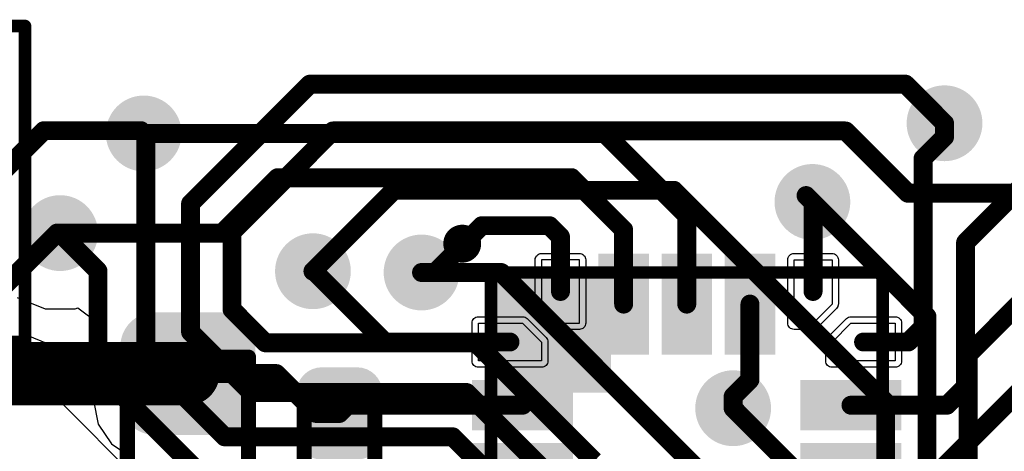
# Model space of a CAD drawing. Header units: inches. Extents: x 0.3 to 40.7, y 0 to 25.4.
# Tile 11 of 15: x 25.5 to 33.3, y 22 to 25.4. Entities that reach past the tile are written whole.
import ezdxf

# ---------------------------------------------------------------- set-up
doc = ezdxf.new("R2010")
doc.units = ezdxf.units.IN
for name, color, linetype in [('BOTTOM', 5, 'Continuous'), ('TOP', 1, 'Continuous'), ('Top Assembly', 56, 'Continuous'), ('Top Overlay', 2, 'Continuous'), ('Top Solder', 216, 'Continuous'), ('Via Holes', 16, 'Continuous')]:
    doc.layers.add(name, color=color, linetype=linetype)

# ---------------------------------------------------------------- blocks, each defined once
blk = doc.blocks.new('CAP_0603_2927')
at = {"layer": 'TOP'}
h = blk.add_hatch(color=1, dxfattribs=at)
edge = h.paths.add_edge_path()
edge.add_arc((-0.5369, -0.2631), 0.2219, 270, 360)
edge.add_line((-0.315, -0.2631), (-0.315, 0.2631))
edge.add_arc((-0.5369, 0.2631), 0.2219, 0, 90)
edge.add_line((-0.5369, 0.485), (-0.9632, 0.485))
edge.add_arc((-0.9632, 0.2631), 0.2219, 90, 180)
edge.add_line((-1.185, 0.2631), (-1.185, -0.2631))
edge.add_arc((-0.9632, -0.2631), 0.2219, 180, 270)
edge.add_line((-0.9632, -0.485), (-0.5369, -0.485))
h = blk.add_hatch(color=1, dxfattribs=at)
edge = h.paths.add_edge_path()
edge.add_arc((0.5369, 0.2631), 0.2219, 90, 180)
edge.add_line((0.315, 0.2631), (0.315, -0.2631))
edge.add_arc((0.5369, -0.2631), 0.2219, 180, 270)
edge.add_line((0.5369, -0.485), (0.9632, -0.485))
edge.add_arc((0.9632, -0.2631), 0.2219, 270, 360)
edge.add_line((1.185, -0.2631), (1.185, 0.2631))
edge.add_arc((0.9632, 0.2631), 0.2219, 0, 90)
edge.add_line((0.9632, 0.485), (0.5369, 0.485))
at = {"layer": 'Top Solder'}
h = blk.add_hatch(color=216, dxfattribs=at)
edge = h.paths.add_edge_path()
edge.add_arc((-0.5369, -0.2631), 0.2719, 270, 360)
edge.add_line((-0.265, -0.2631), (-0.265, 0.2631))
edge.add_arc((-0.5369, 0.2631), 0.2719, 0, 90)
edge.add_line((-0.5369, 0.535), (-0.9632, 0.535))
edge.add_arc((-0.9632, 0.2631), 0.2719, 90, 180)
edge.add_line((-1.235, 0.2631), (-1.235, -0.2631))
edge.add_arc((-0.9632, -0.2631), 0.2719, 180, 270)
edge.add_line((-0.9632, -0.535), (-0.5369, -0.535))
h = blk.add_hatch(color=216, dxfattribs=at)
edge = h.paths.add_edge_path()
edge.add_arc((0.5369, 0.2631), 0.2719, 90, 180)
edge.add_line((0.265, 0.2631), (0.265, -0.2631))
edge.add_arc((0.5369, -0.2631), 0.2719, 180, 270)
edge.add_line((0.5369, -0.535), (0.9632, -0.535))
edge.add_arc((0.9632, -0.2631), 0.2719, 270, 360)
edge.add_line((1.235, -0.2631), (1.235, 0.2631))
edge.add_arc((0.9632, 0.2631), 0.2719, 0, 90)
edge.add_line((0.9632, 0.535), (0.5369, 0.535))
at = {"layer": 'Top Assembly', "const_width": 0.12}
for points in [[(-0.88, 0.48), (0.88, 0.48)], [(-0.88, 0.48), (-0.88, -0.48)], [(0.88, 0.48), (0.88, -0.48)], [(-0.88, -0.48), (0.88, -0.48)]]:
    blk.add_lwpolyline(points, dxfattribs=at)
at = {"layer": 'Top Assembly', "const_width": 0.06}
for points in [[(-0.91, 0.48, 1), (-0.85, 0.48, 1)], [(-0.91, 0.48, 1), (-0.85, 0.48, 1)], [(0.85, 0.48, 1), (0.91, 0.48, 1)], [(0.85, 0.48, 1), (0.91, 0.48, 1)], [(-0.91, -0.48, 1), (-0.85, -0.48, 1)], [(-0.91, -0.48, 1), (-0.85, -0.48, 1)], [(0.85, -0.48, 1), (0.91, -0.48, 1)], [(0.85, -0.48, 1), (0.91, -0.48, 1)]]:
    blk.add_lwpolyline(points, format="xyb", close=True, dxfattribs=at)
blk = doc.blocks.new('CAP_0402_2928')
at = {"layer": 'TOP'}
h = blk.add_hatch(color=1, dxfattribs=at)
edge = h.paths.add_edge_path()
edge.add_arc((-0.2708, -0.1392), 0.1508, 270, 360)
edge.add_line((-0.12, -0.1392), (-0.12, 0.1392))
edge.add_arc((-0.2708, 0.1392), 0.1508, 0, 90)
edge.add_line((-0.2708, 0.29), (-0.5992, 0.29))
edge.add_arc((-0.5992, 0.1392), 0.1508, 90, 180)
edge.add_line((-0.75, 0.1392), (-0.75, -0.1392))
edge.add_arc((-0.5992, -0.1392), 0.1508, 180, 270)
edge.add_line((-0.5992, -0.29), (-0.2708, -0.29))
h = blk.add_hatch(color=1, dxfattribs=at)
edge = h.paths.add_edge_path()
edge.add_arc((0.2708, 0.1392), 0.1508, 90, 180)
edge.add_line((0.12, 0.1392), (0.12, -0.1392))
edge.add_arc((0.2708, -0.1392), 0.1508, 180, 270)
edge.add_line((0.2708, -0.29), (0.5992, -0.29))
edge.add_arc((0.5992, -0.1392), 0.1508, 270, 360)
edge.add_line((0.75, -0.1392), (0.75, 0.1392))
edge.add_arc((0.5992, 0.1392), 0.1508, 0, 90)
edge.add_line((0.5992, 0.29), (0.2708, 0.29))
at = {"layer": 'Top Solder'}
h = blk.add_hatch(color=216, dxfattribs=at)
edge = h.paths.add_edge_path()
edge.add_arc((-0.2708, -0.1392), 0.2008, 270, 360)
edge.add_line((-0.07, -0.1392), (-0.07, 0.1392))
edge.add_arc((-0.2708, 0.1392), 0.2008, 0, 90)
edge.add_line((-0.2708, 0.34), (-0.5992, 0.34))
edge.add_arc((-0.5992, 0.1392), 0.2008, 90, 180)
edge.add_line((-0.8, 0.1392), (-0.8, -0.1392))
edge.add_arc((-0.5992, -0.1392), 0.2008, 180, 270)
edge.add_line((-0.5992, -0.34), (-0.2708, -0.34))
h = blk.add_hatch(color=216, dxfattribs=at)
edge = h.paths.add_edge_path()
edge.add_arc((0.2708, 0.1392), 0.2008, 90, 180)
edge.add_line((0.07, 0.1392), (0.07, -0.1392))
edge.add_arc((0.2708, -0.1392), 0.2008, 180, 270)
edge.add_line((0.2708, -0.34), (0.5992, -0.34))
edge.add_arc((0.5992, -0.1392), 0.2008, 270, 360)
edge.add_line((0.8, -0.1392), (0.8, 0.1392))
edge.add_arc((0.5992, 0.1392), 0.2008, 0, 90)
edge.add_line((0.5992, 0.34), (0.2708, 0.34))
at = {"layer": 'Top Assembly', "const_width": 0.12}
for points in [[(0.53, 0.28), (-0.53, 0.28)], [(-0.53, -0.28), (-0.53, 0.28)], [(0.53, -0.28), (0.53, 0.28)], [(0.53, -0.28), (-0.53, -0.28)]]:
    blk.add_lwpolyline(points, dxfattribs=at)
at = {"layer": 'Top Assembly', "const_width": 0.06}
for points in [[(-0.56, 0.28, 1), (-0.5, 0.28, 1)], [(-0.56, 0.28, 1), (-0.5, 0.28, 1)], [(0.5, 0.28, 1), (0.56, 0.28, 1)], [(0.5, 0.28, 1), (0.56, 0.28, 1)], [(-0.56, -0.28, 1), (-0.5, -0.28, 1)], [(-0.56, -0.28, 1), (-0.5, -0.28, 1)], [(0.5, -0.28, 1), (0.56, -0.28, 1)], [(0.5, -0.28, 1), (0.56, -0.28, 1)]]:
    blk.add_lwpolyline(points, format="xyb", close=True, dxfattribs=at)
blk = doc.blocks.new('UFQFPN20_2935')
at = {"layer": 'TOP'}
for points in [[(-0.65, 1.65), (-0.35, 1.65), (-0.35, 0.95), (-0.65, 0.95)], [(-0.15, 1.65), (0.15, 1.65), (0.15, 0.95), (-0.15, 0.95)], [(0.35, 1.65), (0.65, 1.65), (0.65, 0.95), (0.35, 0.95)], [(-1.65, 0.35), (-1.65, 0.65), (-0.95, 0.65), (-0.95, 0.35)], [(0.95, 0.35), (0.95, 0.65), (1.65, 0.65), (1.65, 0.35)], [(-1.65, -0.15), (-1.65, 0.15), (-0.95, 0.15), (-0.95, -0.15)], [(0.95, -0.15), (0.95, 0.15), (1.65, 0.15), (1.65, -0.15)], [(-1.65, -0.65), (-1.65, -0.35), (-0.95, -0.35), (-0.95, -0.65)], [(0.95, -0.65), (0.95, -0.35), (1.65, -0.35), (1.65, -0.65)], [(-0.65, -0.95), (-0.35, -0.95), (-0.35, -1.65), (-0.65, -1.65)], [(-0.15, -0.95), (0.15, -0.95), (0.15, -1.65), (-0.15, -1.65)], [(0.35, -0.95), (0.65, -0.95), (0.65, -1.65), (0.35, -1.65)]]:
    blk.add_hatch(color=1, dxfattribs=at).paths.add_polyline_path(points)
at = {"layer": 'Top Assembly'}
blk.add_hatch(color=56, dxfattribs=at).paths.add_polyline_path([(-1.5499, 0.5995), (-0.5999, 0.5995), (-0.5999, 1.5495), (-1.5499, 1.5495)])
at = {"layer": 'Top Solder'}
for points in [[(-0.7, 1.7), (-0.3, 1.7), (-0.3, 0.9), (-0.7, 0.9)], [(-0.2, 1.7), (0.2, 1.7), (0.2, 0.9), (-0.2, 0.9)], [(0.3, 1.7), (0.7, 1.7), (0.7, 0.9), (0.3, 0.9)], [(-1.7, 0.3), (-1.7, 0.7), (-0.9, 0.7), (-0.9, 0.3)], [(0.9, 0.3), (0.9, 0.7), (1.7, 0.7), (1.7, 0.3)], [(-1.7, -0.2), (-1.7, 0.2), (-0.9, 0.2), (-0.9, -0.2)], [(0.9, -0.2), (0.9, 0.2), (1.7, 0.2), (1.7, -0.2)], [(-1.7, -0.7), (-1.7, -0.3), (-0.9, -0.3), (-0.9, -0.7)], [(0.9, -0.7), (0.9, -0.3), (1.7, -0.3), (1.7, -0.7)], [(-0.7, -0.9), (-0.3, -0.9), (-0.3, -1.7), (-0.7, -1.7)], [(-0.2, -0.9), (0.2, -0.9), (0.2, -1.7), (-0.2, -1.7)], [(0.3, -0.9), (0.7, -0.9), (0.7, -1.7), (0.3, -1.7)]]:
    blk.add_hatch(color=216, dxfattribs=at).paths.add_polyline_path(points)
at = {"layer": 'TOP'}
for p, q in [((-1.15, 1.65), (-1.15, 1.3)), ((-0.85, 1.65), (-1.15, 1.65)), ((-0.85, 1.15), (-0.85, 1.65)), ((0.85, 1.15), (0.85, 1.65)), ((0.85, 1.65), (1.15, 1.65)), ((1.15, 1.65), (1.15, 1.3)), ((-1.15, 1.3), (-1, 1.15)), ((1.15, 1.3), (1, 1.15)), ((-1.65, 0.85), (-1.65, 1.15)), ((-1.65, 1.15), (-1.3, 1.15)), ((-1.3, 1.15), (-1.15, 1)), ((-1, 1.15), (-0.85, 1.15)), ((1, 1.15), (0.85, 1.15)), ((1.15, 1), (1.3, 1.15)), ((1.3, 1.15), (1.65, 1.15)), ((1.65, 1.15), (1.65, 0.85)), ((-1.15, 1), (-1.15, 0.85)), ((1.15, 0.85), (1.15, 1)), ((-1.15, 0.85), (-1.65, 0.85)), ((1.65, 0.85), (1.15, 0.85)), ((-1.15, -0.85), (-1.65, -0.85)), ((-1.65, -0.85), (-1.65, -1.15)), ((-1.15, -1), (-1.15, -0.85)), ((1.15, -0.85), (1.65, -0.85)), ((1.15, -1), (1.15, -0.85)), ((1.65, -0.85), (1.65, -1.15)), ((-1.3, -1.15), (-1.15, -1)), ((1.3, -1.15), (1.15, -1)), ((-1.65, -1.15), (-1.3, -1.15)), ((-1.15, -1.3), (-1, -1.15)), ((-1, -1.15), (-0.85, -1.15)), ((-0.85, -1.15), (-0.85, -1.65)), ((0.85, -1.65), (0.85, -1.15)), ((0.85, -1.15), (1, -1.15)), ((1, -1.15), (1.15, -1.3)), ((1.65, -1.15), (1.3, -1.15)), ((-1.15, -1.65), (-1.15, -1.3)), ((1.15, -1.3), (1.15, -1.65)), ((-0.85, -1.65), (-1.15, -1.65)), ((1.15, -1.65), (0.85, -1.65))]:
    blk.add_line(p, q, dxfattribs=at)
at = {"layer": 'Top Assembly', "const_width": 0.1}
for points in [[(-1.55, -1.55), (-1.55, 1.55)], [(-1.55, 1.55), (1.55, 1.55)], [(1.55, -1.55), (1.55, 1.55)], [(-1.55, -1.55), (1.55, -1.55)]]:
    blk.add_lwpolyline(points, dxfattribs=at)
at = {"layer": 'Top Assembly', "const_width": 0.05}
for points in [[(-1.575, 1.55, 1), (-1.525, 1.55, 1)], [(-1.575, 1.55, 1), (-1.525, 1.55, 1)], [(1.525, 1.55, 1), (1.575, 1.55, 1)], [(1.525, 1.55, 1), (1.575, 1.55, 1)], [(-1.575, -1.55, 1), (-1.525, -1.55, 1)], [(-1.575, -1.55, 1), (-1.525, -1.55, 1)], [(1.525, -1.55, 1), (1.575, -1.55, 1)], [(1.525, -1.55, 1), (1.575, -1.55, 1)]]:
    blk.add_lwpolyline(points, format="xyb", close=True, dxfattribs=at)
at = {"layer": 'Top Overlay'}
for points, const_width in [([(-1.753, 1.778, 1), (-1.803, 1.778, 1)], 0.25), ([(-1.8655, 1.778, 1), (-1.7405, 1.778, 1)], 0.125), ([(-1.8155, 1.778, 1), (-1.6905, 1.778, 1)], 0.125)]:
    blk.add_lwpolyline(points, format="xyb", close=True, dxfattribs=dict(at, const_width=const_width))
at = {"layer": 'Top Solder'}
for p, q in [((-1.2002, 1.65), (-1.1993, 1.6598)), ((-1.2002, 1.3), (-1.2002, 1.65)), ((-1.1993, 1.6598), (-1.1964, 1.6692)), ((-1.1964, 1.6692), (-1.1918, 1.6779)), ((-1.1918, 1.6779), (-1.1855, 1.6855)), ((-1.1855, 1.6855), (-1.1779, 1.6918)), ((-1.1779, 1.6918), (-1.1692, 1.6964)), ((-1.1692, 1.6964), (-1.1598, 1.6993)), ((-1.1598, 1.6993), (-1.15, 1.7002)), ((-1.15, 1.7002), (-0.85, 1.7002)), ((-0.85, 1.7002), (-0.8402, 1.6993)), ((-0.8402, 1.6993), (-0.8308, 1.6964)), ((-0.8308, 1.6964), (-0.8221, 1.6918)), ((-0.8221, 1.6918), (-0.8145, 1.6855)), ((-0.8145, 1.6855), (-0.8082, 1.6779)), ((-0.8082, 1.6779), (-0.8036, 1.6692)), ((-0.8036, 1.6692), (-0.8007, 1.6598)), ((-0.8007, 1.6598), (-0.7998, 1.65)), ((-0.7998, 1.65), (-0.7998, 1.15)), ((0.7998, 1.65), (0.8007, 1.6598)), ((0.7998, 1.15), (0.7998, 1.65)), ((0.8007, 1.6598), (0.8036, 1.6692)), ((0.8036, 1.6692), (0.8082, 1.6779)), ((0.8082, 1.6779), (0.8145, 1.6855)), ((0.8145, 1.6855), (0.8221, 1.6918)), ((0.8221, 1.6918), (0.8308, 1.6964)), ((0.8308, 1.6964), (0.8402, 1.6993)), ((0.8402, 1.6993), (0.85, 1.7002)), ((0.85, 1.7002), (1.15, 1.7002)), ((1.15, 1.7002), (1.1598, 1.6993)), ((1.1598, 1.6993), (1.1692, 1.6964)), ((1.1692, 1.6964), (1.1779, 1.6918)), ((1.1779, 1.6918), (1.1855, 1.6855)), ((1.1855, 1.6855), (1.1918, 1.6779)), ((1.1918, 1.6779), (1.1964, 1.6692)), ((1.1964, 1.6692), (1.1993, 1.6598)), ((1.1993, 1.6598), (1.2002, 1.65)), ((1.2002, 1.65), (1.2002, 1.3)), ((-1.1998, 1.2951), (-1.2002, 1.3)), ((-1.2002, 1.3), (-1.2002, 1.3)), ((-1.1993, 1.2902), (-1.1998, 1.2951)), ((-1.1971, 1.283), (-1.1993, 1.2902)), ((-1.1964, 1.2808), (-1.1971, 1.283)), ((-1.1918, 1.2721), (-1.1964, 1.2808)), ((-1.1855, 1.2645), (-1.1918, 1.2721)), ((-1.0355, 1.1145), (-1.1855, 1.2645)), ((1.1855, 1.2645), (1.0355, 1.1145)), ((1.1918, 1.2721), (1.1855, 1.2645)), ((1.1964, 1.2808), (1.1918, 1.2721)), ((1.1971, 1.283), (1.1964, 1.2808)), ((1.1993, 1.2902), (1.1971, 1.283)), ((1.1998, 1.2951), (1.1993, 1.2902)), ((1.2002, 1.3), (1.1998, 1.2951)), ((1.2002, 1.3), (1.2002, 1.3)), ((-1.6964, 1.1692), (-1.6918, 1.1779)), ((-1.6918, 1.1779), (-1.6855, 1.1855)), ((-1.6855, 1.1855), (-1.6779, 1.1918)), ((-1.6779, 1.1918), (-1.6692, 1.1964)), ((-1.6692, 1.1964), (-1.6598, 1.1993)), ((-1.6598, 1.1993), (-1.65, 1.2002)), ((-1.65, 1.2002), (-1.3, 1.2002)), ((-1.3, 1.2002), (-1.2951, 1.1998)), ((-1.3, 1.2002), (-1.3, 1.2002)), ((-1.2951, 1.1998), (-1.2902, 1.1993)), ((-1.2902, 1.1993), (-1.283, 1.1971)), ((-1.283, 1.1971), (-1.2808, 1.1964)), ((-1.2808, 1.1964), (-1.2721, 1.1918)), ((-1.2721, 1.1918), (-1.2645, 1.1855)), ((-1.2645, 1.1855), (-1.1145, 1.0355)), ((1.1145, 1.0355), (1.2645, 1.1855)), ((1.2645, 1.1855), (1.2721, 1.1918)), ((1.2645, 1.1855), (1.2645, 1.1855)), ((1.2721, 1.1918), (1.2808, 1.1964)), ((1.2808, 1.1964), (1.2902, 1.1993)), ((1.2902, 1.1993), (1.3, 1.2002)), ((1.3, 1.2002), (1.65, 1.2002)), ((1.65, 1.2002), (1.6598, 1.1993)), ((1.6598, 1.1993), (1.6692, 1.1964)), ((1.6692, 1.1964), (1.6779, 1.1918)), ((1.6779, 1.1918), (1.6855, 1.1855)), ((1.6855, 1.1855), (1.6918, 1.1779)), ((1.6918, 1.1779), (1.6964, 1.1692)), ((-1.7002, 1.15), (-1.6993, 1.1598)), ((-1.7002, 0.85), (-1.7002, 1.15)), ((-1.6993, 1.1598), (-1.6964, 1.1692)), ((-1.0279, 1.1082), (-1.0355, 1.1145)), ((-1.0355, 1.1145), (-1.0355, 1.1145)), ((-1.0192, 1.1036), (-1.0279, 1.1082)), ((-1.0098, 1.1007), (-1.0192, 1.1036)), ((-1, 1.0998), (-1.0098, 1.1007)), ((-0.85, 1.0998), (-1, 1.0998)), ((-0.8402, 1.1007), (-0.85, 1.0998)), ((-0.8308, 1.1036), (-0.8402, 1.1007)), ((-0.8221, 1.1082), (-0.8308, 1.1036)), ((-0.8145, 1.1145), (-0.8221, 1.1082)), ((-0.8082, 1.1221), (-0.8145, 1.1145)), ((-0.8036, 1.1308), (-0.8082, 1.1221)), ((-0.8007, 1.1402), (-0.8036, 1.1308)), ((-0.7998, 1.15), (-0.8007, 1.1402)), ((0.8007, 1.1402), (0.7998, 1.15)), ((0.8036, 1.1308), (0.8007, 1.1402)), ((0.8082, 1.1221), (0.8036, 1.1308)), ((0.8145, 1.1145), (0.8082, 1.1221)), ((0.8221, 1.1082), (0.8145, 1.1145)), ((0.8308, 1.1036), (0.8221, 1.1082)), ((0.8402, 1.1007), (0.8308, 1.1036)), ((0.85, 1.0998), (0.8402, 1.1007)), ((1, 1.0998), (0.85, 1.0998)), ((1.0098, 1.1007), (1, 1.0998)), ((1.0192, 1.1036), (1.0098, 1.1007)), ((1.0279, 1.1082), (1.0192, 1.1036)), ((1.0355, 1.1145), (1.0279, 1.1082)), ((1.0355, 1.1145), (1.0355, 1.1145)), ((1.6964, 1.1692), (1.6993, 1.1598)), ((1.6993, 1.1598), (1.7002, 1.15)), ((1.7002, 1.15), (1.7002, 0.85)), ((-1.1145, 1.0355), (-1.1145, 1.0355)), ((-1.1145, 1.0355), (-1.1082, 1.0279)), ((-1.1082, 1.0279), (-1.1036, 1.0192)), ((-1.1036, 1.0192), (-1.1007, 1.0098)), ((1.1007, 1.0098), (1.1029, 1.017)), ((1.1029, 1.017), (1.1036, 1.0192)), ((1.1036, 1.0192), (1.1082, 1.0279)), ((1.1082, 1.0279), (1.1145, 1.0355)), ((-1.1007, 1.0098), (-1.0998, 1)), ((-1.0998, 1), (-1.0998, 0.85)), ((1.0998, 1), (1.1002, 1.0049)), ((1.0998, 0.85), (1.0998, 1)), ((1.0998, 1), (1.0998, 1)), ((1.1002, 1.0049), (1.1007, 1.0098)), ((-1.6993, 0.8402), (-1.7002, 0.85)), ((-1.6964, 0.8308), (-1.6993, 0.8402)), ((-1.6918, 0.8221), (-1.6964, 0.8308)), ((-1.6855, 0.8145), (-1.6918, 0.8221)), ((-1.6779, 0.8082), (-1.6855, 0.8145)), ((-1.6692, 0.8036), (-1.6779, 0.8082)), ((-1.6598, 0.8007), (-1.6692, 0.8036)), ((-1.65, 0.7998), (-1.6598, 0.8007)), ((-1.15, 0.7998), (-1.65, 0.7998)), ((-1.1402, 0.8007), (-1.15, 0.7998)), ((-1.1308, 0.8036), (-1.1402, 0.8007)), ((-1.1221, 0.8082), (-1.1308, 0.8036)), ((-1.1145, 0.8145), (-1.1221, 0.8082)), ((-1.1082, 0.8221), (-1.1145, 0.8145)), ((-1.1036, 0.8308), (-1.1082, 0.8221)), ((-1.1007, 0.8402), (-1.1036, 0.8308)), ((-1.0998, 0.85), (-1.1007, 0.8402)), ((1.1007, 0.8402), (1.0998, 0.85)), ((1.1036, 0.8308), (1.1007, 0.8402)), ((1.1082, 0.8221), (1.1036, 0.8308)), ((1.1145, 0.8145), (1.1082, 0.8221)), ((1.1221, 0.8082), (1.1145, 0.8145)), ((1.1308, 0.8036), (1.1221, 0.8082)), ((1.1402, 0.8007), (1.1308, 0.8036)), ((1.15, 0.7998), (1.1402, 0.8007)), ((1.65, 0.7998), (1.15, 0.7998)), ((1.6598, 0.8007), (1.65, 0.7998)), ((1.6692, 0.8036), (1.6598, 0.8007)), ((1.6779, 0.8082), (1.6692, 0.8036)), ((1.6855, 0.8145), (1.6779, 0.8082)), ((1.6918, 0.8221), (1.6855, 0.8145)), ((1.6964, 0.8308), (1.6918, 0.8221)), ((1.6993, 0.8402), (1.6964, 0.8308)), ((1.7002, 0.85), (1.6993, 0.8402)), ((-1.7002, -0.85), (-1.6993, -0.8402)), ((-1.7002, -1.15), (-1.7002, -0.85)), ((-1.6993, -0.8402), (-1.6964, -0.8308)), ((-1.6964, -0.8308), (-1.6918, -0.8221)), ((-1.6918, -0.8221), (-1.6855, -0.8145)), ((-1.6855, -0.8145), (-1.6779, -0.8082)), ((-1.6779, -0.8082), (-1.6692, -0.8036)), ((-1.6692, -0.8036), (-1.6598, -0.8007)), ((-1.6598, -0.8007), (-1.65, -0.7998)), ((-1.65, -0.7998), (-1.15, -0.7998)), ((-1.15, -0.7998), (-1.1402, -0.8007)), ((-1.1402, -0.8007), (-1.1308, -0.8036)), ((-1.1308, -0.8036), (-1.1221, -0.8082)), ((-1.1221, -0.8082), (-1.1145, -0.8145)), ((-1.1145, -0.8145), (-1.1082, -0.8221)), ((-1.1082, -0.8221), (-1.1036, -0.8308)), ((-1.1036, -0.8308), (-1.1007, -0.8402)), ((-1.1007, -0.8402), (-1.0998, -0.85)), ((-1.0998, -0.85), (-1.0998, -1)), ((1.0998, -0.85), (1.1007, -0.8402)), ((1.0998, -1), (1.0998, -0.85)), ((1.1007, -0.8402), (1.1036, -0.8308)), ((1.1036, -0.8308), (1.1082, -0.8221)), ((1.1082, -0.8221), (1.1145, -0.8145)), ((1.1145, -0.8145), (1.1221, -0.8082)), ((1.1221, -0.8082), (1.1308, -0.8036)), ((1.1308, -0.8036), (1.1402, -0.8007)), ((1.1402, -0.8007), (1.15, -0.7998)), ((1.15, -0.7998), (1.65, -0.7998)), ((1.65, -0.7998), (1.6598, -0.8007)), ((1.6598, -0.8007), (1.6692, -0.8036)), ((1.6692, -0.8036), (1.6779, -0.8082)), ((1.6779, -0.8082), (1.6855, -0.8145)), ((1.6855, -0.8145), (1.6918, -0.8221)), ((1.6918, -0.8221), (1.6964, -0.8308)), ((1.6964, -0.8308), (1.6993, -0.8402)), ((1.6993, -0.8402), (1.7002, -0.85)), ((1.7002, -0.85), (1.7002, -1.15)), ((-1.1007, -1.0098), (-1.1036, -1.0192)), ((-1.0998, -1), (-1.1007, -1.0098)), ((1.1007, -1.0098), (1.0998, -1)), ((1.1036, -1.0192), (1.1007, -1.0098)), ((-1.1145, -1.0355), (-1.2645, -1.1855)), ((-1.1082, -1.0279), (-1.1145, -1.0355)), ((-1.1145, -1.0355), (-1.1145, -1.0355)), ((-1.1036, -1.0192), (-1.1082, -1.0279)), ((1.1082, -1.0279), (1.1036, -1.0192)), ((1.1145, -1.0355), (1.1082, -1.0279)), ((1.2645, -1.1855), (1.1145, -1.0355)), ((1.1145, -1.0355), (1.1145, -1.0355)), ((-1.6993, -1.1598), (-1.7002, -1.15)), ((-1.6964, -1.1692), (-1.6993, -1.1598)), ((-1.6918, -1.1779), (-1.6964, -1.1692)), ((-1.1855, -1.2645), (-1.0355, -1.1145)), ((-1.0355, -1.1145), (-1.0279, -1.1082)), ((-1.0355, -1.1145), (-1.0355, -1.1145)), ((-1.0279, -1.1082), (-1.0192, -1.1036)), ((-1.0192, -1.1036), (-1.0098, -1.1007)), ((-1.0098, -1.1007), (-1, -1.0998)), ((-1, -1.0998), (-0.85, -1.0998)), ((-0.85, -1.0998), (-0.8402, -1.1007)), ((-0.8402, -1.1007), (-0.8308, -1.1036)), ((-0.8308, -1.1036), (-0.8221, -1.1082)), ((-0.8221, -1.1082), (-0.8145, -1.1145)), ((-0.8145, -1.1145), (-0.8082, -1.1221)), ((-0.8082, -1.1221), (-0.8036, -1.1308)), ((-0.8036, -1.1308), (-0.8007, -1.1402)), ((-0.8007, -1.1402), (-0.7998, -1.15)), ((-0.7998, -1.15), (-0.7998, -1.65)), ((0.7998, -1.15), (0.8007, -1.1402)), ((0.7998, -1.65), (0.7998, -1.15)), ((0.8007, -1.1402), (0.8036, -1.1308)), ((0.8036, -1.1308), (0.8082, -1.1221)), ((0.8082, -1.1221), (0.8145, -1.1145)), ((0.8145, -1.1145), (0.8221, -1.1082)), ((0.8221, -1.1082), (0.8308, -1.1036)), ((0.8308, -1.1036), (0.8402, -1.1007)), ((0.8402, -1.1007), (0.85, -1.0998)), ((0.85, -1.0998), (1, -1.0998)), ((1, -1.0998), (1.0049, -1.1002)), ((1, -1.0998), (1, -1.0998)), ((1.0049, -1.1002), (1.0098, -1.1007)), ((1.0098, -1.1007), (1.017, -1.1029)), ((1.017, -1.1029), (1.0192, -1.1036)), ((1.0192, -1.1036), (1.0279, -1.1082)), ((1.0279, -1.1082), (1.0355, -1.1145)), ((1.0355, -1.1145), (1.1855, -1.2645)), ((1.6964, -1.1692), (1.6918, -1.1779)), ((1.6993, -1.1598), (1.6964, -1.1692)), ((1.7002, -1.15), (1.6993, -1.1598)), ((-1.6855, -1.1855), (-1.6918, -1.1779)), ((-1.6779, -1.1918), (-1.6855, -1.1855)), ((-1.6692, -1.1964), (-1.6779, -1.1918)), ((-1.6598, -1.1993), (-1.6692, -1.1964)), ((-1.65, -1.2002), (-1.6598, -1.1993)), ((-1.3, -1.2002), (-1.65, -1.2002)), ((-1.2951, -1.1998), (-1.3, -1.2002)), ((-1.3, -1.2002), (-1.3, -1.2002)), ((-1.2902, -1.1993), (-1.2951, -1.1998)), ((-1.283, -1.1971), (-1.2902, -1.1993)), ((-1.2808, -1.1964), (-1.283, -1.1971)), ((-1.2721, -1.1918), (-1.2808, -1.1964)), ((-1.2645, -1.1855), (-1.2721, -1.1918)), ((1.2721, -1.1918), (1.2645, -1.1855)), ((1.2808, -1.1964), (1.2721, -1.1918)), ((1.283, -1.1971), (1.2808, -1.1964)), ((1.2902, -1.1993), (1.283, -1.1971)), ((1.2951, -1.1998), (1.2902, -1.1993)), ((1.3, -1.2002), (1.2951, -1.1998)), ((1.65, -1.2002), (1.3, -1.2002)), ((1.3, -1.2002), (1.3, -1.2002)), ((1.6598, -1.1993), (1.65, -1.2002)), ((1.6692, -1.1964), (1.6598, -1.1993)), ((1.6779, -1.1918), (1.6692, -1.1964)), ((1.6855, -1.1855), (1.6779, -1.1918)), ((1.6918, -1.1779), (1.6855, -1.1855)), ((-1.2002, -1.3), (-1.1998, -1.2951)), ((-1.2002, -1.65), (-1.2002, -1.3)), ((-1.2002, -1.3), (-1.2002, -1.3)), ((-1.1998, -1.2951), (-1.1993, -1.2902)), ((-1.1993, -1.2902), (-1.1971, -1.283)), ((-1.1971, -1.283), (-1.1964, -1.2808)), ((-1.1964, -1.2808), (-1.1918, -1.2721)), ((-1.1918, -1.2721), (-1.1855, -1.2645)), ((1.1855, -1.2645), (1.1855, -1.2645)), ((1.1855, -1.2645), (1.1918, -1.2721)), ((1.1918, -1.2721), (1.1964, -1.2808)), ((1.1964, -1.2808), (1.1993, -1.2902)), ((1.1993, -1.2902), (1.2002, -1.3)), ((1.2002, -1.3), (1.2002, -1.65)), ((-1.1993, -1.6598), (-1.2002, -1.65)), ((-1.1964, -1.6692), (-1.1993, -1.6598)), ((-1.1918, -1.6779), (-1.1964, -1.6692)), ((-1.1855, -1.6855), (-1.1918, -1.6779)), ((-1.1779, -1.6918), (-1.1855, -1.6855)), ((-1.1692, -1.6964), (-1.1779, -1.6918)), ((-1.1598, -1.6993), (-1.1692, -1.6964)), ((-1.15, -1.7002), (-1.1598, -1.6993)), ((-0.85, -1.7002), (-1.15, -1.7002)), ((-0.8402, -1.6993), (-0.85, -1.7002)), ((-0.8308, -1.6964), (-0.8402, -1.6993)), ((-0.8221, -1.6918), (-0.8308, -1.6964)), ((-0.8145, -1.6855), (-0.8221, -1.6918)), ((-0.8082, -1.6779), (-0.8145, -1.6855)), ((-0.8036, -1.6692), (-0.8082, -1.6779)), ((-0.8007, -1.6598), (-0.8036, -1.6692)), ((-0.7998, -1.65), (-0.8007, -1.6598)), ((0.8007, -1.6598), (0.7998, -1.65)), ((0.8036, -1.6692), (0.8007, -1.6598)), ((0.8082, -1.6779), (0.8036, -1.6692)), ((0.8145, -1.6855), (0.8082, -1.6779)), ((0.8221, -1.6918), (0.8145, -1.6855)), ((0.8308, -1.6964), (0.8221, -1.6918)), ((0.8402, -1.6993), (0.8308, -1.6964)), ((0.85, -1.7002), (0.8402, -1.6993)), ((1.15, -1.7002), (0.85, -1.7002)), ((1.1598, -1.6993), (1.15, -1.7002)), ((1.1692, -1.6964), (1.1598, -1.6993)), ((1.1779, -1.6918), (1.1692, -1.6964)), ((1.1855, -1.6855), (1.1779, -1.6918)), ((1.1918, -1.6779), (1.1855, -1.6855)), ((1.1964, -1.6692), (1.1918, -1.6779)), ((1.1993, -1.6598), (1.1964, -1.6692)), ((1.2002, -1.65), (1.1993, -1.6598))]:
    blk.add_line(p, q, dxfattribs=at)
blk = doc.blocks.new('PIN_HEADER_2_54___VERT__1_4POS_F_________1_2959')
at = {"layer": 'Top Assembly', "const_width": 0.1}
for points in [[(-5.06, 1.25), (5.06, 1.25)], [(5.06, -1.25), (5.06, 1.25)], [(-5.06, -1.25), (5.06, -1.25)]]:
    blk.add_lwpolyline(points, dxfattribs=at)
at = {"layer": 'Top Assembly', "const_width": 0.05}
for points in [[(5.035, 1.25, 1), (5.085, 1.25, 1)], [(5.035, 1.25, 1), (5.085, 1.25, 1)], [(5.035, -1.25, 1), (5.085, -1.25, 1)], [(5.035, -1.25, 1), (5.085, -1.25, 1)]]:
    blk.add_lwpolyline(points, format="xyb", close=True, dxfattribs=at)

msp = doc.modelspace()

# ---------------------------------------------------------------- hatches: boundary and pattern name
at = {"layer": 'BOTTOM'}
h = msp.add_hatch(color=5, dxfattribs=at)
edge = h.paths.add_edge_path()
edge.add_arc((32.8409, 24.5906), 0.3, 0, 360)
h = msp.add_hatch(color=5, dxfattribs=at)
edge = h.paths.add_edge_path()
edge.add_arc((26.5, 24.51), 0.3, 0, 360)
h = msp.add_hatch(color=5, dxfattribs=at)
edge = h.paths.add_edge_path()
edge.add_arc((31.7948, 23.9682), 0.3, 0, 360)
h = msp.add_hatch(color=5, dxfattribs=at)
edge = h.paths.add_edge_path()
edge.add_arc((25.8381, 23.7217), 0.3, 0, 360)
h = msp.add_hatch(color=5, dxfattribs=at)
edge = h.paths.add_edge_path()
edge.add_arc((27.84, 23.42), 0.3, 0, 360)
h = msp.add_hatch(color=5, dxfattribs=at)
edge = h.paths.add_edge_path()
edge.add_arc((28.7, 23.41), 0.3, 0, 360)
h = msp.add_hatch(color=5, dxfattribs=at)
edge = h.paths.add_edge_path()
edge.add_arc((31.1672, 22.3362), 0.3, 0, 360)
at = {"layer": 'TOP'}
h = msp.add_hatch(color=1, dxfattribs=at)
edge = h.paths.add_edge_path()
edge.add_arc((32.8409, 24.5906), 0.3, 0, 360)
h = msp.add_hatch(color=1, dxfattribs=at)
edge = h.paths.add_edge_path()
edge.add_arc((26.5, 24.51), 0.3, 0, 360)
h = msp.add_hatch(color=1, dxfattribs=at)
edge = h.paths.add_edge_path()
edge.add_arc((31.7948, 23.9682), 0.3, 0, 360)
h = msp.add_hatch(color=1, dxfattribs=at)
edge = h.paths.add_edge_path()
edge.add_arc((25.8381, 23.7217), 0.3, 0, 360)
h = msp.add_hatch(color=1, dxfattribs=at)
edge = h.paths.add_edge_path()
edge.add_arc((27.84, 23.42), 0.3, 0, 360)
h = msp.add_hatch(color=1, dxfattribs=at)
edge = h.paths.add_edge_path()
edge.add_arc((28.7, 23.41), 0.3, 0, 360)
h = msp.add_hatch(color=1, dxfattribs=at)
edge = h.paths.add_edge_path()
edge.add_arc((31.1672, 22.3362), 0.3, 0, 360)
at = {"layer": 'Via Holes'}
h = msp.add_hatch(color=7, dxfattribs=at)
edge = h.paths.add_edge_path()
edge.add_arc((32.8409, 24.5906), 0.15, 0, 360)
h = msp.add_hatch(color=7, dxfattribs=at)
edge = h.paths.add_edge_path()
edge.add_arc((26.5, 24.51), 0.15, 0, 360)
h = msp.add_hatch(color=7, dxfattribs=at)
edge = h.paths.add_edge_path()
edge.add_arc((31.7948, 23.9682), 0.15, 0, 360)
h = msp.add_hatch(color=7, dxfattribs=at)
edge = h.paths.add_edge_path()
edge.add_arc((25.8381, 23.7217), 0.15, 0, 360)
h = msp.add_hatch(color=7, dxfattribs=at)
edge = h.paths.add_edge_path()
edge.add_arc((27.84, 23.42), 0.15, 0, 360)
h = msp.add_hatch(color=7, dxfattribs=at)
edge = h.paths.add_edge_path()
edge.add_arc((28.7, 23.41), 0.15, 0, 360)
h = msp.add_hatch(color=7, dxfattribs=at)
edge = h.paths.add_edge_path()
edge.add_arc((31.1672, 22.3362), 0.15, 0, 360)

# ---------------------------------------------------------------- linework, layer by layer
at = {"layer": 'BOTTOM'}
for p, q in [((25.1392, 22.5061), (25.5558, 22.9228)), ((25.5558, 22.9228), (25.7558, 22.8399)), ((25.7558, 22.8399), (25.7558, 22.6294)), ((25.7558, 22.6294), (25.7849, 22.4831)), ((25.7849, 22.4831), (25.8678, 22.3591)), ((25.8678, 22.3591), (26.7872, 21.4397))]:
    msp.add_line(p, q, dxfattribs=at)
at = {"layer": 'BOTTOM', "const_width": 0.15}
for points in [[(26.8712, 23.9556), (27.8156, 24.9)], [(27.8156, 24.9), (32.5315, 24.9)], [(32.5315, 24.9), (32.8409, 24.5906)], [(25.2876, 24.11), (25.7096, 24.532)], [(25.7096, 24.532), (26.478, 24.532)], [(26.478, 24.532), (26.5, 24.51)], [(26.5, 24.51), (26.5159, 24.4942)], [(26.5159, 22.7348), (26.5159, 24.4942)], [(27.1992, 23.7305), (27.9984, 24.5297)], [(27.9984, 24.5297), (32.0581, 24.5297)], [(32.0581, 24.5297), (32.5508, 24.037)], [(27.84, 23.42), (28.4802, 24.0602)], [(28.4802, 24.0602), (30.6981, 24.0602)], [(30.6981, 24.0602), (32.375, 22.3832)], [(32.5508, 24.037), (33.397, 24.037)], [(26.8712, 22.9388), (26.8712, 23.9556)], [(31.7948, 23.9682), (32.702, 23.061)], [(24.8688, 22.7764), (25.8141, 23.7217)], [(25.8141, 23.7217), (25.8381, 23.7217)], [(25.8381, 23.7217), (26.1382, 23.4216)], [(27.1992, 23.118), (27.1992, 23.7305)], [(26.1382, 22.6294), (26.1382, 23.4216)], [(28.7, 23.41), (29.3304, 23.41)], [(29.3304, 23.41), (31.7206, 21.0197)], [(33.029, 22.7615), (33.6148, 23.3472)], [(27.1992, 23.118), (27.4633, 22.8539)], [(32.702, 19.1494), (32.702, 23.061)], [(26.8712, 22.9388), (27.3499, 22.4602)], [(27.4633, 22.8539), (29.1296, 22.8539)], [(29.1296, 22.8539), (30.0665, 21.917)], [(26.5159, 22.7348), (27.1407, 22.11)], [(33.029, 19.2578), (33.029, 22.7615)], [(26.1382, 22.6294), (27.0576, 21.71)], [(27.3499, 22.4602), (29.0564, 22.4602)], [(29.0564, 22.4602), (29.7573, 21.7592)], [(32.375, 19.0665), (32.375, 22.3832)], [(31.1672, 22.3362), (31.9976, 21.5057)], [(27.1407, 22.11), (28.9466, 22.11)], [(28.9466, 22.11), (29.452, 21.6046)]]:
    msp.add_lwpolyline(points, dxfattribs=at)
at = {"layer": 'BOTTOM', "const_width": 0.075}
for points in [[(27.7781, 24.9, 1), (27.8531, 24.9, 1)], [(27.7781, 24.9, 1), (27.8531, 24.9, 1)], [(32.494, 24.9, 1), (32.569, 24.9, 1)], [(32.494, 24.9, 1), (32.569, 24.9, 1)], [(32.8034, 24.5906, 1), (32.8784, 24.5906, 1)], [(25.6721, 24.532, 1), (25.7471, 24.532, 1)], [(25.6721, 24.532, 1), (25.7471, 24.532, 1)], [(26.4405, 24.532, 1), (26.5155, 24.532, 1)], [(26.4405, 24.532, 1), (26.5155, 24.532, 1)], [(26.4625, 24.51, 1), (26.5375, 24.51, 1)], [(26.4625, 24.51, 1), (26.5375, 24.51, 1)], [(26.4784, 24.4942, 1), (26.5534, 24.4942, 1)], [(26.4784, 24.4942, 1), (26.5534, 24.4942, 1)], [(27.9609, 24.5297, 1), (28.0359, 24.5297, 1)], [(27.9609, 24.5297, 1), (28.0359, 24.5297, 1)], [(32.0206, 24.5297, 1), (32.0956, 24.5297, 1)], [(32.0206, 24.5297, 1), (32.0956, 24.5297, 1)], [(28.4427, 24.0602, 1), (28.5177, 24.0602, 1)], [(28.4427, 24.0602, 1), (28.5177, 24.0602, 1)], [(30.6606, 24.0602, 1), (30.7356, 24.0602, 1)], [(30.6606, 24.0602, 1), (30.7356, 24.0602, 1)], [(32.5133, 24.037, 1), (32.5883, 24.037, 1)], [(32.5133, 24.037, 1), (32.5883, 24.037, 1)], [(26.8337, 23.9556, 1), (26.9087, 23.9556, 1)], [(26.8337, 23.9556, 1), (26.9087, 23.9556, 1)], [(31.7573, 23.9682, 1), (31.8323, 23.9682, 1)], [(25.7766, 23.7217, 1), (25.8516, 23.7217, 1)], [(25.7766, 23.7217, 1), (25.8516, 23.7217, 1)], [(25.8006, 23.7217, 1), (25.8756, 23.7217, 1)], [(25.8006, 23.7217, 1), (25.8756, 23.7217, 1)], [(27.1617, 23.7305, 1), (27.2367, 23.7305, 1)], [(27.1617, 23.7305, 1), (27.2367, 23.7305, 1)], [(26.1007, 23.4216, 1), (26.1757, 23.4216, 1)], [(26.1007, 23.4216, 1), (26.1757, 23.4216, 1)], [(27.8025, 23.42, 1), (27.8775, 23.42, 1)], [(28.6625, 23.41, 1), (28.7375, 23.41, 1)], [(29.2929, 23.41, 1), (29.3679, 23.41, 1)], [(29.2929, 23.41, 1), (29.3679, 23.41, 1)], [(27.1617, 23.118, 1), (27.2367, 23.118, 1)], [(27.1617, 23.118, 1), (27.2367, 23.118, 1)], [(32.6645, 23.061, 1), (32.7395, 23.061, 1)], [(32.6645, 23.061, 1), (32.7395, 23.061, 1)], [(26.8337, 22.9388, 1), (26.9087, 22.9388, 1)], [(26.8337, 22.9388, 1), (26.9087, 22.9388, 1)], [(27.4258, 22.8539, 1), (27.5008, 22.8539, 1)], [(27.4258, 22.8539, 1), (27.5008, 22.8539, 1)], [(29.0921, 22.8539, 1), (29.1671, 22.8539, 1)], [(29.0921, 22.8539, 1), (29.1671, 22.8539, 1)], [(26.4784, 22.7348, 1), (26.5534, 22.7348, 1)], [(26.4784, 22.7348, 1), (26.5534, 22.7348, 1)], [(32.9915, 22.7615, 1), (33.0665, 22.7615, 1)], [(32.9915, 22.7615, 1), (33.0665, 22.7615, 1)], [(26.1007, 22.6294, 1), (26.1757, 22.6294, 1)], [(26.1007, 22.6294, 1), (26.1757, 22.6294, 1)], [(27.3124, 22.4602, 1), (27.3874, 22.4602, 1)], [(27.3124, 22.4602, 1), (27.3874, 22.4602, 1)], [(29.0188, 22.4602, 1), (29.0939, 22.4602, 1)], [(29.0188, 22.4602, 1), (29.0939, 22.4602, 1)], [(32.3375, 22.3832, 1), (32.4125, 22.3832, 1)], [(32.3375, 22.3832, 1), (32.4125, 22.3832, 1)], [(31.1297, 22.3362, 1), (31.2047, 22.3362, 1)], [(27.1032, 22.11, 1), (27.1782, 22.11, 1)], [(27.1032, 22.11, 1), (27.1782, 22.11, 1)], [(28.9091, 22.11, 1), (28.9841, 22.11, 1)], [(28.9091, 22.11, 1), (28.9841, 22.11, 1)]]:
    msp.add_lwpolyline(points, format="xyb", close=True, dxfattribs=at)
at = {"layer": 'TOP'}
for p, q in [((25.4982, 23.2131), (25.7188, 23.1217)), ((25.7188, 23.1217), (25.9575, 23.1217)), ((25.9575, 23.1217), (25.9797, 23.1309)), ((25.9797, 23.1309), (26.063, 23.0669)), ((26.063, 23.0669), (26.1325, 22.9777)), ((26.1325, 22.9777), (26.1017, 22.8232)), ((26.1017, 22.8232), (26.1017, 22.71)), ((26.1017, 22.71), (26.85, 22.71)), ((26.85, 22.71), (26.85, 22.51)), ((26.85, 22.51), (26.1017, 22.51)), ((26.1017, 22.51), (26.1017, 22.3969)), ((26.1017, 22.3969), (26.1386, 22.2112)), ((26.1386, 22.2112), (26.2438, 22.0538)), ((26.2438, 22.0538), (26.3261, 21.9988)), ((26.3261, 21.9988), (26.3334, 21.9753))]:
    msp.add_line(p, q, dxfattribs=at)
for points, const_width in [([(32.8409, 24.4823), (32.8409, 24.5906)], 0.15), ([(33.0077, 23.6477), (33.95, 24.59)], 0.15), ([(26.5, 24.51), (30.1509, 24.51)], 0.15), ([(30.1509, 24.51), (30.8, 23.8609)], 0.15), ([(32.671, 24.3124), (32.8409, 24.4823)], 0.15), ([(32.671, 22.9772), (32.671, 24.3124)], 0.15), ([(27.1222, 23.7217), (27.5604, 24.16)], 0.15), ([(27.5604, 24.16), (29.8883, 24.16)], 0.15), ([(29.8883, 24.16), (30.3, 23.7483)], 0.15), ([(31.7444, 24.0186), (31.7948, 23.9682)], 0.15), ([(31.7948, 23.9682), (31.8, 23.963)], 0.15), ([(31.8, 23.26), (31.8, 23.963)], 0.15), ([(30.8, 23.16), (30.8, 23.8609)], 0.15), ([(25.8381, 23.7217), (27.1222, 23.7217)], 0.15), ([(28.8075, 23.41), (29.178, 23.7805)], 0.15), ([(29.178, 23.7805), (29.7122, 23.7805)], 0.15), ([(29.7122, 23.7805), (29.8, 23.6927)], 0.15), ([(30.3, 23.16), (30.3, 23.7483)], 0.15), ([(29.8, 23.26), (29.8, 23.6927)], 0.15), ([(33.0077, 22.5077), (33.0077, 23.6477)], 0.15), ([(27.8496, 23.42), (28.4096, 22.86)], 0.15), ([(28.7, 23.41), (28.8075, 23.41)], 0.15), ([(31.3002, 22.5619), (31.3002, 23.1599)], 0.15), ([(32.5538, 22.86), (32.671, 22.9772)], 0.15), ([(28.4096, 22.86), (29.4, 22.86)], 0.15), ([(32.2, 22.86), (32.5538, 22.86)], 0.15), ([(25.4, 22.61), (26.85, 22.61)], 0.5), ([(26.85, 22.61), (27.55, 22.61)], 0.15), ([(27.55, 22.61), (27.865, 22.295)], 0.15), ([(31.1672, 22.429), (31.3002, 22.5619)], 0.15), ([(32.8225, 21.86), (33.5672, 22.6048)], 0.15), ([(32.86, 22.36), (33.0077, 22.5077)], 0.15), ([(31.1672, 22.3362), (31.1672, 22.429)], 0.15), ([(28.05, 22.295), (28.115, 22.36)], 0.15), ([(28.115, 22.36), (29.5, 22.36)], 0.15), ([(32.1, 22.36), (32.86, 22.36)], 0.15), ([(27.865, 22.295), (28.05, 22.295)], 0.15)]:
    msp.add_lwpolyline(points, dxfattribs=dict(at, const_width=const_width))
for points, const_width in [([(32.8034, 24.5906, 1), (32.8784, 24.5906, 1)], 0.075), ([(26.4625, 24.51, 1), (26.5375, 24.51, 1)], 0.075), ([(30.1134, 24.51, 1), (30.1884, 24.51, 1)], 0.075), ([(30.1134, 24.51, 1), (30.1884, 24.51, 1)], 0.075), ([(32.8034, 24.4823, 1), (32.8784, 24.4823, 1)], 0.075), ([(32.8034, 24.4823, 1), (32.8784, 24.4823, 1)], 0.075), ([(32.6335, 24.3124, 1), (32.7085, 24.3124, 1)], 0.075), ([(32.6335, 24.3124, 1), (32.7085, 24.3124, 1)], 0.075), ([(27.5229, 24.16, 1), (27.5979, 24.16, 1)], 0.075), ([(27.5229, 24.16, 1), (27.5979, 24.16, 1)], 0.075), ([(29.8508, 24.16, 1), (29.9258, 24.16, 1)], 0.075), ([(29.8508, 24.16, 1), (29.9258, 24.16, 1)], 0.075), ([(31.7069, 24.0186, 1), (31.7819, 24.0186, 1)], 0.075), ([(31.7573, 23.9682, 1), (31.8323, 23.9682, 1)], 0.075), ([(31.7573, 23.9682, 1), (31.8323, 23.9682, 1)], 0.075), ([(31.7625, 23.963, 1), (31.8375, 23.963, 1)], 0.075), ([(31.7625, 23.963, 1), (31.8375, 23.963, 1)], 0.075), ([(30.7625, 23.8609, 1), (30.8375, 23.8609, 1)], 0.075), ([(30.7625, 23.8609, 1), (30.8375, 23.8609, 1)], 0.075), ([(25.8006, 23.7217, 1), (25.8756, 23.7217, 1)], 0.075), ([(27.0847, 23.7217, 1), (27.1597, 23.7217, 1)], 0.075), ([(27.0847, 23.7217, 1), (27.1597, 23.7217, 1)], 0.075), ([(29.1405, 23.7805, 1), (29.2155, 23.7805, 1)], 0.075), ([(29.1405, 23.7805, 1), (29.2155, 23.7805, 1)], 0.075), ([(29.6747, 23.7805, 1), (29.7497, 23.7805, 1)], 0.075), ([(29.6747, 23.7805, 1), (29.7497, 23.7805, 1)], 0.075), ([(30.2625, 23.7483, 1), (30.3375, 23.7483, 1)], 0.075), ([(30.2625, 23.7483, 1), (30.3375, 23.7483, 1)], 0.075), ([(29.7625, 23.6927, 1), (29.8375, 23.6927, 1)], 0.075), ([(29.7625, 23.6927, 1), (29.8375, 23.6927, 1)], 0.075), ([(32.9702, 23.6477, 1), (33.0452, 23.6477, 1)], 0.075), ([(32.9702, 23.6477, 1), (33.0452, 23.6477, 1)], 0.075), ([(27.8121, 23.42, 1), (27.8871, 23.42, 1)], 0.075), ([(28.6625, 23.41, 1), (28.7375, 23.41, 1)], 0.075), ([(28.77, 23.41, 1), (28.845, 23.41, 1)], 0.075), ([(28.77, 23.41, 1), (28.845, 23.41, 1)], 0.075), ([(29.7625, 23.26, 1), (29.8375, 23.26, 1)], 0.075), ([(31.7625, 23.26, 1), (31.8375, 23.26, 1)], 0.075), ([(30.2625, 23.16, 1), (30.3375, 23.16, 1)], 0.075), ([(30.7625, 23.16, 1), (30.8375, 23.16, 1)], 0.075), ([(31.2627, 23.1599, 1), (31.3377, 23.1599, 1)], 0.075), ([(32.6335, 22.9772, 1), (32.7085, 22.9772, 1)], 0.075), ([(32.6335, 22.9772, 1), (32.7085, 22.9772, 1)], 0.075), ([(28.3721, 22.86, 1), (28.4471, 22.86, 1)], 0.075), ([(28.3721, 22.86, 1), (28.4471, 22.86, 1)], 0.075), ([(29.3625, 22.86, 1), (29.4375, 22.86, 1)], 0.075), ([(32.1625, 22.86, 1), (32.2375, 22.86, 1)], 0.075), ([(32.5163, 22.86, 1), (32.5913, 22.86, 1)], 0.075), ([(32.5163, 22.86, 1), (32.5913, 22.86, 1)], 0.075), ([(25.275, 22.61, 1), (25.525, 22.61, 1)], 0.25), ([(26.725, 22.61, 1), (26.975, 22.61, 1)], 0.25), ([(26.8125, 22.61, 1), (26.8875, 22.61, 1)], 0.075), ([(27.5125, 22.61, 1), (27.5875, 22.61, 1)], 0.075), ([(27.5125, 22.61, 1), (27.5875, 22.61, 1)], 0.075), ([(31.2627, 22.5619, 1), (31.3377, 22.5619, 1)], 0.075), ([(31.2627, 22.5619, 1), (31.3377, 22.5619, 1)], 0.075), ([(32.9702, 22.5077, 1), (33.0452, 22.5077, 1)], 0.075), ([(32.9702, 22.5077, 1), (33.0452, 22.5077, 1)], 0.075), ([(31.1297, 22.429, 1), (31.2047, 22.429, 1)], 0.075), ([(31.1297, 22.429, 1), (31.2047, 22.429, 1)], 0.075), ([(28.0775, 22.36, 1), (28.1525, 22.36, 1)], 0.075), ([(28.0775, 22.36, 1), (28.1525, 22.36, 1)], 0.075), ([(29.4625, 22.36, 1), (29.5375, 22.36, 1)], 0.075), ([(31.1297, 22.3362, 1), (31.2047, 22.3362, 1)], 0.075), ([(32.0625, 22.36, 1), (32.1375, 22.36, 1)], 0.075), ([(32.8225, 22.36, 1), (32.8975, 22.36, 1)], 0.075), ([(32.8225, 22.36, 1), (32.8975, 22.36, 1)], 0.075), ([(27.8275, 22.295, 1), (27.9025, 22.295, 1)], 0.075), ([(27.8275, 22.295, 1), (27.9025, 22.295, 1)], 0.075), ([(28.0125, 22.295, 1), (28.0875, 22.295, 1)], 0.075), ([(28.0125, 22.295, 1), (28.0875, 22.295, 1)], 0.075)]:
    msp.add_lwpolyline(points, format="xyb", close=True, dxfattribs=dict(at, const_width=const_width))

# ---------------------------------------------------------------- block references
for name, p in [('PIN_HEADER_2_54___VERT__1_4POS_F_________1_2959', (20.5, 24.11)), ('UFQFPN20_2935', (30.8, 21.86))]:
    msp.add_blockref(name, p)
for name, p, rotation in [('CAP_0603_2927', (26.85, 21.86), 90), ('CAP_0402_2928', (28.05, 21.86), 270)]:
    msp.add_blockref(name, p, dxfattribs=dict(rotation=rotation))

doc.saveas('drawing.dxf')
